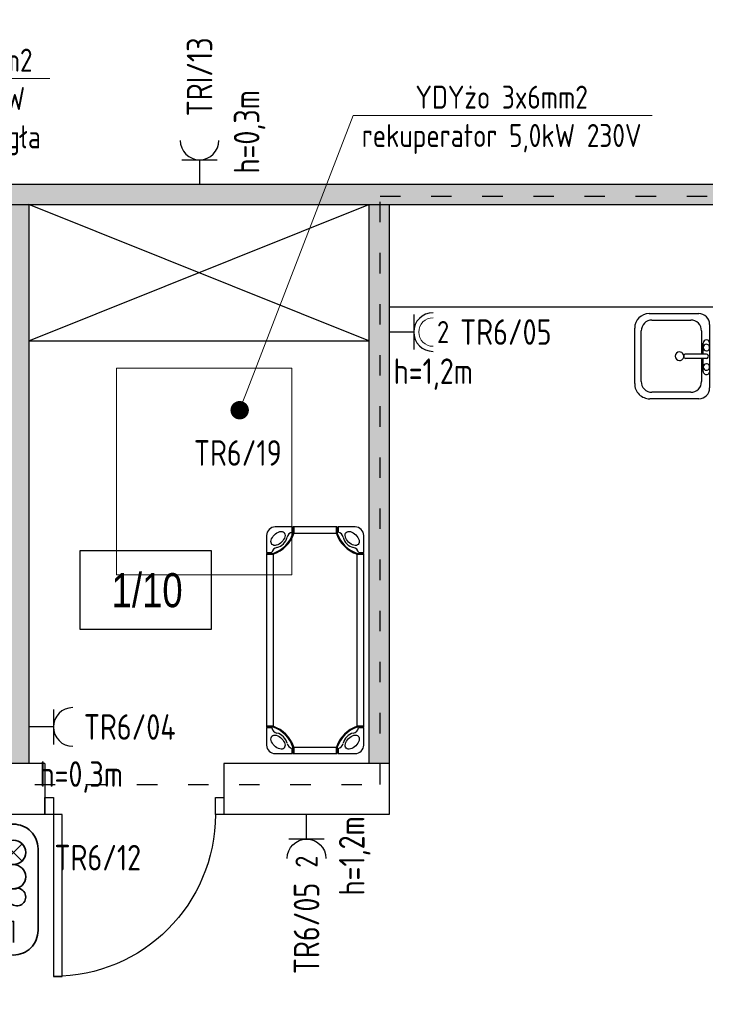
# Model space of a CAD drawing. Header units: millimetres. Extents: x -2994 to 13921, y -9859 to 2415.
# Tile 39 of 47: x 9841 to 10247, y -1334 to -757. Entities that reach past the tile are written whole.
import ezdxf
from ezdxf import colors
from ezdxf.entities.mleader import LeaderData, LeaderLine
from ezdxf.enums import TextEntityAlignment as Align
from ezdxf.lldxf.tags import DXFTag
from ezdxf.math import Vec2, Vec3

# ---------------------------------------------------------------- set-up
doc = ezdxf.new("R2010")
doc.units = ezdxf.units.MM
doc.linetypes.add('ACAD_ISO03W100', pattern=[30, 12, -18])
doc.layers.add('_HVAC', color=1, linetype='Continuous')
doc.layers.add('A-DOOR', color=7, linetype='Continuous', lineweight=9, true_color=0x5e5e5e)
for name, color, linetype, true_color in [('A_bloki', 7, 'Continuous', 0x5e5e5e), ('A_kreskowanie', 7, 'Continuous', 0x5e5e5e), ('A_opis_pom', 7, 'Continuous', 0x5e5e5e), ('A_sc_istn', 253, 'Continuous', 0x828282), ('A_sc_proj', 7, 'Continuous', 0x5e5e5e), ('A_stolarka', 7, 'Continuous', 0x5e5e5e)]:
    doc.layers.add(name, color=color, linetype=linetype, true_color=true_color)
for name, color, linetype, lineweight in [('IE_OPISY_ogólne', 7, 'Continuous', 30), ('IE_SIŁA_gniazda 230V', 1, 'Continuous', 30), ('IE_SIŁA_gniazda 230V_zestawy', 1, 'Continuous', 30), ('IE_SIŁA_gniazda_opis', 5, 'Continuous', 25), ('IE_SIŁA_numery_obwodów', 7, 'Continuous', 20), ('IE_SIŁA_system przyzywowy', 104, 'Continuous', 35), ('IE_SIŁA_Tablice', 202, 'Continuous', 40), ('IE_SIŁA_Wypusty', 230, 'Continuous', 35), ('IE_TT_system przyzywowy', 222, 'Continuous', 35)]:
    doc.layers.add(name, color=color, linetype=linetype, lineweight=lineweight)
doc.styles.add('el', font='isocpeur.ttf', dxfattribs={"width": 0.8})
doc.styles.add('Strzałki', font='ic-isocp.shx', dxfattribs={"width": 0.8})
tags = doc.linetypes.add('300118_49_XR_0034$0$300118_49_XR_0033$0$( Dashed )', pattern=[0.75, 0.5, -0.25]).pattern_tags.tags
tags[6:7] = [DXFTag(74, 4), DXFTag(75, 0), DXFTag(340, '0'), DXFTag(46, 1.0), DXFTag(50, 0.0), DXFTag(44, 0.0), DXFTag(45, 0.0)]
tags[4:5] = [DXFTag(74, 4), DXFTag(75, 0), DXFTag(340, '0'), DXFTag(46, 1.0), DXFTag(50, 0.0), DXFTag(44, 0.0), DXFTag(45, 0.0)]

# ---------------------------------------------------------------- blocks, each defined once
blk = doc.blocks.new('Łóżeczko przedszkolne Śpioszek - niebieskie _Nowa Szkoła_ - Łóżeczko przedszkolne Śpioszek - niebieskie _Nowa Szkoła_-1786863-1 PIĘTRO')
at = {"layer": 'A_bloki'}
for p, q in [((15, 57), (5, 57)), ((15, 54), (15, 57)), ((15.5, 56.5), (15, 56.5)), ((15, 54.5), (15.5, 54.5)), ((16.03, 57), (15.5, 57)), ((15.5, 56.99), (15.5, 57)), ((15.5, 57), (15.5, 56.99)), ((16.03, 56.99), (15.5, 56.99)), ((16.03, 56.99), (15.5, 56.99)), ((16.03, 53.19), (15.5, 53.19)), ((116.97, 57), (16.03, 57)), ((16.03, 56.99), (16.03, 57)), ((16.03, 57), (16.03, 56.99)), ((116.97, 56.99), (16.03, 56.99)), ((16.03, 56.76), (16.03, 56.63)), ((16.03, 56.48), (16.03, 56.63)), ((16.03, 56.63), (16.03, 56.48)), ((16.03, 56.3), (16.03, 56.48)), ((16.03, 56.48), (16.03, 56.3)), ((16.03, 56.09), (16.03, 56.29)), ((16.03, 56.29), (16.03, 56.09)), ((16.03, 55.89), (16.03, 56.09)), ((16.03, 56.09), (16.03, 55.89)), ((16.03, 55.69), (16.03, 55.89)), ((16.03, 55.89), (16.03, 55.69)), ((16.03, 55.49), (16.03, 55.69)), ((16.03, 55.69), (16.03, 55.49)), ((16.03, 55.29), (16.03, 55.49)), ((16.03, 55.49), (16.03, 55.29)), ((16.03, 55.09), (16.03, 55.29)), ((16.03, 55.29), (16.03, 55.09)), ((16.03, 54.88), (16.03, 55.09)), ((16.03, 55.09), (16.03, 54.88)), ((16.03, 54.66), (16.03, 54.88)), ((16.03, 54.88), (16.03, 54.66)), ((16.03, 54.46), (16.03, 54.66)), ((16.03, 54.66), (16.03, 54.46)), ((16.03, 54.28), (16.03, 54.46)), ((16.03, 54.46), (16.03, 54.28)), ((16.03, 54.11), (16.03, 54.28)), ((16.03, 54.28), (16.03, 54.11)), ((16.03, 53.96), (16.03, 54.11)), ((16.03, 54.11), (16.03, 53.96)), ((16.03, 53.81), (16.03, 53.96)), ((16.03, 53.96), (16.03, 53.81)), ((16.03, 53.67), (16.03, 53.81)), ((16.03, 53.81), (16.03, 53.67)), ((16.03, 53.55), (16.03, 53.67)), ((16.03, 53.67), (16.03, 53.55)), ((16.03, 53.54), (16.03, 53.42)), ((116.97, 53.19), (16.03, 53.19)), ((117.5, 57), (116.97, 57)), ((116.97, 56.99), (116.97, 57)), ((116.97, 57), (116.97, 56.99)), ((117.5, 56.99), (116.97, 56.99)), ((117.5, 56.99), (116.97, 56.99)), ((116.97, 56.63), (116.97, 56.76)), ((116.97, 56.48), (116.97, 56.63)), ((116.97, 56.63), (116.97, 56.48)), ((116.97, 56.3), (116.97, 56.48)), ((116.97, 56.48), (116.97, 56.3)), ((116.97, 56.09), (116.97, 56.29)), ((116.97, 56.29), (116.97, 56.09)), ((116.97, 55.89), (116.97, 56.09)), ((116.97, 56.09), (116.97, 55.89)), ((116.97, 55.69), (116.97, 55.89)), ((116.97, 55.89), (116.97, 55.69)), ((116.97, 55.49), (116.97, 55.69)), ((116.97, 55.69), (116.97, 55.49)), ((116.97, 55.29), (116.97, 55.49)), ((116.97, 55.49), (116.97, 55.29)), ((116.97, 55.09), (116.97, 55.29)), ((116.97, 55.29), (116.97, 55.09)), ((116.97, 54.88), (116.97, 55.09)), ((116.97, 55.09), (116.97, 54.88)), ((116.97, 54.66), (116.97, 54.88)), ((116.97, 54.88), (116.97, 54.66)), ((116.97, 54.46), (116.97, 54.66)), ((116.97, 54.66), (116.97, 54.46)), ((116.97, 54.28), (116.97, 54.46)), ((116.97, 54.46), (116.97, 54.28)), ((116.97, 54.11), (116.97, 54.28)), ((116.97, 54.28), (116.97, 54.11)), ((116.97, 53.96), (116.97, 54.11)), ((116.97, 53.81), (116.97, 53.96)), ((116.97, 53.67), (116.97, 53.81)), ((116.97, 53.81), (116.97, 53.67)), ((116.97, 53.55), (116.97, 53.67)), ((116.97, 53.67), (116.97, 53.55)), ((116.97, 53.42), (116.97, 53.54)), ((117.5, 53.19), (116.97, 53.19)), ((117.5, 56.99), (117.5, 57)), ((117.5, 57), (117.5, 56.99)), ((118, 56.5), (117.5, 56.5)), ((117.5, 54.5), (118, 54.5)), ((128, 57), (118, 57)), ((118, 57), (118, 54)), ((0, 52), (0, 42)), ((133, 42), (133, 52)), ((0, 42), (3, 42)), ((0, 41.5), (0, 40.97)), ((0.01, 41.5), (0, 41.5)), ((0, 41.5), (0.01, 41.5)), ((0.01, 40.97), (0, 40.97)), ((0, 40.97), (0, 16.03)), ((0, 40.97), (0.01, 40.97)), ((0.01, 41.5), (0.01, 40.97)), ((0.01, 41.5), (0.01, 40.97)), ((0.01, 40.97), (0.01, 16.03)), ((0.5, 42), (0.5, 41.5)), ((2.5, 41.5), (2.5, 42)), ((3.8, 41.5), (3.8, 40.97)), ((3.81, 40.97), (3.81, 16.03)), ((129.19, 16.03), (129.19, 40.97)), ((129.2, 40.97), (129.2, 41.5)), ((130, 42), (133, 42)), ((130.5, 42), (130.5, 41.5)), ((132.5, 41.5), (132.5, 42)), ((132.99, 41.5), (133, 41.5)), ((133, 41.5), (132.99, 41.5)), ((132.99, 40.97), (132.99, 41.5)), ((132.99, 40.97), (132.99, 41.5)), ((133, 40.97), (132.99, 40.97)), ((132.99, 40.97), (133, 40.97)), ((132.99, 16.03), (132.99, 40.97)), ((133, 40.97), (133, 41.5)), ((133, 16.03), (133, 40.97)), ((0, 16.03), (0, 15.5)), ((0, 16.03), (0.01, 16.03)), ((0.01, 16.03), (0, 16.03)), ((0.01, 15.5), (0, 15.5)), ((0, 15.5), (0.01, 15.5)), ((3, 15), (0, 15)), ((0, 15), (0, 5)), ((0.01, 16.03), (0.01, 15.5)), ((0.01, 16.03), (0.01, 15.5)), ((0.5, 15.5), (0.5, 15)), ((2.5, 15), (2.5, 15.5)), ((3.8, 16.03), (3.8, 15.5)), ((129.2, 15.5), (129.2, 16.03)), ((133, 15), (130, 15)), ((130.5, 15.5), (130.5, 15)), ((132.5, 15), (132.5, 15.5)), ((132.99, 16.03), (133, 16.03)), ((132.99, 15.5), (132.99, 16.03)), ((132.99, 15.5), (132.99, 16.03)), ((133, 16.03), (132.99, 16.03)), ((132.99, 15.5), (133, 15.5)), ((133, 15.5), (132.99, 15.5)), ((133, 15.5), (133, 16.03)), ((133, 5), (133, 15)), ((5, 0), (15, 0)), ((15, 0), (15, 3)), ((15.5, 2.5), (15, 2.5)), ((15, 0.5), (15.5, 0.5)), ((15.5, 3.81), (16.03, 3.81)), ((15.5, 0.01), (15.5, 0)), ((15.5, 0), (15.5, 0.01)), ((15.5, 0.01), (16.03, 0.01)), ((15.5, 0.01), (16.03, 0.01)), ((16.03, 3.81), (116.97, 3.81)), ((16.03, 3.58), (16.03, 3.46)), ((16.03, 3.45), (16.03, 3.33)), ((16.03, 3.33), (16.03, 3.45)), ((16.03, 3.33), (16.03, 3.19)), ((16.03, 3.19), (16.03, 3.33)), ((16.03, 3.19), (16.03, 3.04)), ((16.03, 3.04), (16.03, 3.19)), ((16.03, 3.04), (16.03, 2.89)), ((16.03, 2.89), (16.03, 3.04)), ((16.03, 2.89), (16.03, 2.72)), ((16.03, 2.72), (16.03, 2.89)), ((16.03, 2.72), (16.03, 2.54)), ((16.03, 2.54), (16.03, 2.72)), ((16.03, 2.54), (16.03, 2.34)), ((16.03, 2.34), (16.03, 2.54)), ((16.03, 2.34), (16.03, 2.12)), ((16.03, 2.12), (16.03, 2.34)), ((16.03, 2.12), (16.03, 1.91)), ((16.03, 1.91), (16.03, 2.12)), ((16.03, 1.91), (16.03, 1.71)), ((16.03, 1.71), (16.03, 1.91)), ((16.03, 1.71), (16.03, 1.51)), ((16.03, 1.51), (16.03, 1.71)), ((16.03, 1.51), (16.03, 1.31)), ((16.03, 1.31), (16.03, 1.51)), ((16.03, 1.31), (16.03, 1.11)), ((16.03, 1.11), (16.03, 1.31)), ((16.03, 1.11), (16.03, 0.91)), ((16.03, 0.91), (16.03, 1.11)), ((16.03, 0.91), (16.03, 0.71)), ((16.03, 0.71), (16.03, 0.91)), ((16.03, 0.7), (16.03, 0.52)), ((16.03, 0.52), (16.03, 0.7)), ((16.03, 0.52), (16.03, 0.37)), ((16.03, 0.37), (16.03, 0.52)), ((16.03, 0.37), (16.03, 0.24)), ((16.03, 0.01), (16.03, 0)), ((16.03, 0), (16.03, 0.01)), ((16.03, 0.01), (116.97, 0.01)), ((116.97, 3.81), (117.5, 3.81)), ((116.97, 3.46), (116.97, 3.58)), ((116.97, 3.33), (116.97, 3.45)), ((116.97, 3.45), (116.97, 3.33)), ((116.97, 3.19), (116.97, 3.33)), ((116.97, 3.33), (116.97, 3.19)), ((116.97, 3.04), (116.97, 3.19)), ((116.97, 3.19), (116.97, 3.04)), ((116.97, 2.89), (116.97, 3.04)), ((116.97, 3.04), (116.97, 2.89)), ((116.97, 2.72), (116.97, 2.89)), ((116.97, 2.89), (116.97, 2.72)), ((116.97, 2.54), (116.97, 2.72)), ((116.97, 2.72), (116.97, 2.54)), ((116.97, 2.34), (116.97, 2.54)), ((116.97, 2.54), (116.97, 2.34)), ((116.97, 2.12), (116.97, 2.34)), ((116.97, 2.34), (116.97, 2.12)), ((116.97, 1.91), (116.97, 2.12)), ((116.97, 2.12), (116.97, 1.91)), ((116.97, 1.71), (116.97, 1.91)), ((116.97, 1.91), (116.97, 1.71)), ((116.97, 1.51), (116.97, 1.71)), ((116.97, 1.31), (116.97, 1.51)), ((116.97, 1.11), (116.97, 1.31)), ((116.97, 1.31), (116.97, 1.11)), ((116.97, 0.91), (116.97, 1.11)), ((116.97, 1.11), (116.97, 0.91)), ((116.97, 0.71), (116.97, 0.91)), ((116.97, 0.91), (116.97, 0.71)), ((116.97, 0.52), (116.97, 0.7)), ((116.97, 0.7), (116.97, 0.52)), ((116.97, 0.37), (116.97, 0.52)), ((116.97, 0.52), (116.97, 0.37)), ((116.97, 0.24), (116.97, 0.37)), ((116.97, 0), (116.97, 0.01)), ((116.97, 0.01), (117.5, 0.01)), ((116.97, 0.01), (117.5, 0.01)), ((116.97, 0.01), (116.97, 0)), ((118, 2.5), (117.5, 2.5)), ((117.5, 0.5), (118, 0.5)), ((117.5, 0.01), (117.5, 0)), ((117.5, 0), (117.5, 0.01)), ((118, 3), (118, 0)), ((118, 0), (128, 0)), ((15.5, 0), (16.03, 0)), ((16.03, 0), (116.97, 0)), ((116.97, 0), (117.5, 0))]:
    blk.add_line(p, q, dxfattribs=at)
at = {"layer": 'A_bloki', "flags": 128}
for points in [[(3.17, 46.76), (2.83, 47.24), (2.63, 47.84), (2.59, 48.53), (2.71, 49.29), (2.98, 50.09), (3.39, 50.9), (3.94, 51.68), (4.59, 52.41), (5.32, 53.06), (6.1, 53.61), (6.91, 54.02), (7.71, 54.29), (8.47, 54.41), (9.16, 54.37), (9.76, 54.17), (10.24, 53.83)], [(10.24, 53.83), (10.59, 53.35), (10.79, 52.75), (10.83, 52.05), (10.71, 51.29), (10.44, 50.49), (10.02, 49.69), (9.48, 48.9), (8.83, 48.17), (8.1, 47.52), (7.31, 46.98), (6.51, 46.56), (5.71, 46.29), (4.95, 46.17), (4.25, 46.21), (3.65, 46.41), (3.17, 46.76)], [(15.5, 53.19), (15.5, 53.3), (15.5, 53.42), (15.5, 53.55), (15.5, 53.67), (15.5, 53.81), (15.5, 53.96), (15.5, 54.11), (15.5, 54.28), (15.5, 54.46), (15.5, 54.66), (15.5, 54.88), (15.5, 55.09), (15.5, 55.29), (15.5, 55.49), (15.5, 55.69), (15.5, 55.89), (15.5, 56.09), (15.5, 56.3), (15.5, 56.48), (15.5, 56.63), (15.5, 56.76), (15.5, 56.87), (15.5, 56.94), (15.5, 56.99)], [(16.03, 56.63), (16.03, 56.76), (16.03, 56.87), (16.03, 56.94), (16.03, 56.99)], [(16.03, 56.99), (16.03, 56.94), (16.03, 56.87), (16.03, 56.76)], [(16.03, 53.19), (16.03, 53.3), (16.03, 53.42), (16.03, 53.54)], [(16.03, 53.42), (16.03, 53.3), (16.03, 53.19)], [(116.97, 56.76), (116.97, 56.87), (116.97, 56.94), (116.97, 56.99)], [(116.97, 56.99), (116.97, 56.94), (116.97, 56.87), (116.97, 56.76), (116.97, 56.63)], [(116.97, 54.11), (116.97, 53.96), (116.97, 53.81)], [(116.97, 53.54), (116.97, 53.42), (116.97, 53.3), (116.97, 53.19)], [(116.97, 53.19), (116.97, 53.3), (116.97, 53.42)], [(117.5, 56.99), (117.5, 56.94), (117.5, 56.87), (117.5, 56.76), (117.5, 56.63), (117.5, 56.48), (117.5, 56.3), (117.5, 56.09), (117.5, 55.89), (117.5, 55.69), (117.5, 55.49), (117.5, 55.29), (117.5, 55.09), (117.5, 54.88), (117.5, 54.66), (117.5, 54.46), (117.5, 54.28), (117.5, 54.11), (117.5, 53.96), (117.5, 53.81), (117.5, 53.67), (117.5, 53.55), (117.5, 53.42), (117.5, 53.3), (117.5, 53.19)], [(129.83, 46.76), (129.35, 46.41), (128.75, 46.21), (128.05, 46.17), (127.29, 46.29), (126.49, 46.56), (125.69, 46.98), (124.9, 47.52), (124.17, 48.17), (123.52, 48.9), (122.98, 49.69), (122.56, 50.49), (122.29, 51.29), (122.17, 52.05), (122.21, 52.75), (122.41, 53.35), (122.76, 53.83)], [(122.76, 53.83), (123.24, 54.17), (123.84, 54.37), (124.53, 54.41), (125.29, 54.29), (126.09, 54.02), (126.9, 53.61), (127.68, 53.06), (128.41, 52.41), (129.06, 51.68), (129.61, 50.9), (130.02, 50.09), (130.29, 49.29), (130.41, 48.53), (130.37, 47.84), (130.17, 47.24), (129.83, 46.76)], [(0.01, 41.5), (0.06, 41.5), (0.13, 41.5), (0.24, 41.5), (0.37, 41.5), (0.52, 41.5), (0.7, 41.5), (0.91, 41.5), (1.11, 41.5), (1.31, 41.5), (1.51, 41.5), (1.71, 41.5), (1.91, 41.5), (2.12, 41.5), (2.34, 41.5), (2.54, 41.5), (2.72, 41.5), (2.89, 41.5), (3.04, 41.5), (3.19, 41.5), (3.33, 41.5), (3.45, 41.5), (3.58, 41.5), (3.7, 41.5), (3.81, 41.5)], [(3.81, 40.97), (3.7, 40.97), (3.58, 40.97), (3.45, 40.97), (3.33, 40.97), (3.19, 40.97), (3.04, 40.97), (2.89, 40.97), (2.72, 40.97), (2.54, 40.97), (2.34, 40.97), (2.12, 40.97), (1.91, 40.97), (1.71, 40.97), (1.51, 40.97), (1.31, 40.97), (1.11, 40.97), (0.91, 40.97), (0.7, 40.97), (0.52, 40.97), (0.37, 40.97), (0.24, 40.97), (0.13, 40.97), (0.06, 40.97), (0.01, 40.97)], [(0.01, 40.97), (0.06, 40.97), (0.13, 40.97), (0.24, 40.97), (0.37, 40.97), (0.52, 40.97), (0.7, 40.97), (0.91, 40.97), (1.11, 40.97), (1.31, 40.97), (1.51, 40.97), (1.71, 40.97), (1.91, 40.97), (2.12, 40.97), (2.34, 40.97), (2.54, 40.97), (2.72, 40.97), (2.89, 40.97), (3.04, 40.97), (3.19, 40.97), (3.33, 40.97), (3.45, 40.97), (3.58, 40.97), (3.7, 40.97), (3.81, 40.97)], [(129.19, 41.5), (129.3, 41.5), (129.42, 41.5), (129.55, 41.5), (129.67, 41.5), (129.81, 41.5), (129.96, 41.5), (130.11, 41.5), (130.28, 41.5), (130.46, 41.5), (130.66, 41.5), (130.88, 41.5), (131.09, 41.5), (131.29, 41.5), (131.49, 41.5), (131.69, 41.5), (131.89, 41.5), (132.09, 41.5), (132.3, 41.5), (132.48, 41.5), (132.63, 41.5), (132.76, 41.5), (132.87, 41.5), (132.94, 41.5), (132.99, 41.5)], [(132.99, 40.97), (132.94, 40.97), (132.87, 40.97), (132.76, 40.97), (132.63, 40.97), (132.48, 40.97), (132.3, 40.97), (132.09, 40.97), (131.89, 40.97), (131.69, 40.97), (131.49, 40.97), (131.29, 40.97), (131.09, 40.97), (130.88, 40.97), (130.66, 40.97), (130.46, 40.97), (130.28, 40.97), (130.11, 40.97), (129.96, 40.97), (129.81, 40.97), (129.67, 40.97), (129.55, 40.97), (129.42, 40.97), (129.3, 40.97), (129.19, 40.97)], [(129.19, 40.97), (129.3, 40.97), (129.42, 40.97), (129.55, 40.97), (129.67, 40.97), (129.81, 40.97), (129.96, 40.97), (130.11, 40.97), (130.28, 40.97), (130.46, 40.97), (130.66, 40.97), (130.88, 40.97), (131.09, 40.97), (131.29, 40.97), (131.49, 40.97), (131.69, 40.97), (131.89, 40.97), (132.09, 40.97), (132.3, 40.97), (132.48, 40.97), (132.63, 40.97), (132.76, 40.97), (132.87, 40.97), (132.94, 40.97), (132.99, 40.97)], [(0.01, 16.03), (0.06, 16.03), (0.13, 16.03), (0.24, 16.03), (0.37, 16.03), (0.52, 16.03), (0.7, 16.03), (0.91, 16.03), (1.11, 16.03), (1.31, 16.03), (1.51, 16.03), (1.71, 16.03), (1.91, 16.03), (2.12, 16.03), (2.34, 16.03), (2.54, 16.03), (2.72, 16.03), (2.89, 16.03), (3.04, 16.03), (3.19, 16.03), (3.33, 16.03), (3.45, 16.03), (3.58, 16.03), (3.7, 16.03), (3.81, 16.03)], [(3.81, 16.03), (3.7, 16.03), (3.58, 16.03), (3.45, 16.03), (3.33, 16.03), (3.19, 16.03), (3.04, 16.03), (2.89, 16.03), (2.72, 16.03), (2.54, 16.03), (2.34, 16.03), (2.12, 16.03), (1.91, 16.03), (1.71, 16.03), (1.51, 16.03), (1.31, 16.03), (1.11, 16.03), (0.91, 16.03), (0.7, 16.03), (0.52, 16.03), (0.37, 16.03), (0.24, 16.03), (0.13, 16.03), (0.06, 16.03), (0.01, 16.03)], [(3.81, 15.5), (3.7, 15.5), (3.58, 15.5), (3.45, 15.5), (3.33, 15.5), (3.19, 15.5), (3.04, 15.5), (2.89, 15.5), (2.72, 15.5), (2.54, 15.5), (2.34, 15.5), (2.12, 15.5), (1.91, 15.5), (1.71, 15.5), (1.51, 15.5), (1.31, 15.5), (1.11, 15.5), (0.91, 15.5), (0.7, 15.5), (0.52, 15.5), (0.37, 15.5), (0.24, 15.5), (0.13, 15.5), (0.06, 15.5), (0.01, 15.5)], [(129.19, 16.03), (129.3, 16.03), (129.42, 16.03), (129.55, 16.03), (129.67, 16.03), (129.81, 16.03), (129.96, 16.03), (130.11, 16.03), (130.28, 16.03), (130.46, 16.03), (130.66, 16.03), (130.88, 16.03), (131.09, 16.03), (131.29, 16.03), (131.49, 16.03), (131.69, 16.03), (131.89, 16.03), (132.09, 16.03), (132.3, 16.03), (132.48, 16.03), (132.63, 16.03), (132.76, 16.03), (132.87, 16.03), (132.94, 16.03), (132.99, 16.03)], [(132.99, 16.03), (132.94, 16.03), (132.87, 16.03), (132.76, 16.03), (132.63, 16.03), (132.48, 16.03), (132.3, 16.03), (132.09, 16.03), (131.89, 16.03), (131.69, 16.03), (131.49, 16.03), (131.29, 16.03), (131.09, 16.03), (130.88, 16.03), (130.66, 16.03), (130.46, 16.03), (130.28, 16.03), (130.11, 16.03), (129.96, 16.03), (129.81, 16.03), (129.67, 16.03), (129.55, 16.03), (129.42, 16.03), (129.3, 16.03), (129.19, 16.03)], [(132.99, 15.5), (132.94, 15.5), (132.87, 15.5), (132.76, 15.5), (132.63, 15.5), (132.48, 15.5), (132.3, 15.5), (132.09, 15.5), (131.89, 15.5), (131.69, 15.5), (131.49, 15.5), (131.29, 15.5), (131.09, 15.5), (130.88, 15.5), (130.66, 15.5), (130.46, 15.5), (130.28, 15.5), (130.11, 15.5), (129.96, 15.5), (129.81, 15.5), (129.67, 15.5), (129.55, 15.5), (129.42, 15.5), (129.3, 15.5), (129.19, 15.5)], [(10.24, 3.17), (9.76, 2.83), (9.16, 2.63), (8.47, 2.59), (7.71, 2.71), (6.91, 2.98), (6.1, 3.39), (5.32, 3.94), (4.59, 4.59), (3.94, 5.32), (3.39, 6.1), (2.98, 6.91), (2.71, 7.71), (2.59, 8.47), (2.63, 9.16), (2.83, 9.76), (3.17, 10.24)], [(3.17, 10.24), (3.65, 10.59), (4.25, 10.79), (4.95, 10.83), (5.71, 10.71), (6.51, 10.44), (7.31, 10.02), (8.1, 9.48), (8.83, 8.83), (9.48, 8.1), (10.02, 7.31), (10.44, 6.51), (10.71, 5.71), (10.83, 4.95), (10.79, 4.25), (10.59, 3.65), (10.24, 3.17)], [(122.76, 3.17), (122.41, 3.65), (122.21, 4.25), (122.17, 4.95), (122.29, 5.71), (122.56, 6.51), (122.98, 7.31), (123.52, 8.1), (124.17, 8.83), (124.9, 9.48), (125.69, 10.02), (126.49, 10.44), (127.29, 10.71), (128.05, 10.83), (128.75, 10.79), (129.35, 10.59), (129.83, 10.24)], [(129.83, 10.24), (130.17, 9.76), (130.37, 9.16), (130.41, 8.47), (130.29, 7.71), (130.02, 6.91), (129.61, 6.1), (129.06, 5.32), (128.41, 4.59), (127.68, 3.94), (126.9, 3.39), (126.09, 2.98), (125.29, 2.71), (124.53, 2.59), (123.84, 2.63), (123.24, 2.83), (122.76, 3.17)], [(15.5, 0.01), (15.5, 0.06), (15.5, 0.13), (15.5, 0.24), (15.5, 0.37), (15.5, 0.52), (15.5, 0.7), (15.5, 0.91), (15.5, 1.11), (15.5, 1.31), (15.5, 1.51), (15.5, 1.71), (15.5, 1.91), (15.5, 2.12), (15.5, 2.34), (15.5, 2.54), (15.5, 2.72), (15.5, 2.89), (15.5, 3.04), (15.5, 3.19), (15.5, 3.33), (15.5, 3.45), (15.5, 3.58), (15.5, 3.7), (15.5, 3.81)], [(16.03, 3.81), (16.03, 3.7), (16.03, 3.58)], [(16.03, 3.46), (16.03, 3.58), (16.03, 3.7), (16.03, 3.81)], [(16.03, 0.01), (16.03, 0.06), (16.03, 0.13), (16.03, 0.24), (16.03, 0.37)], [(16.03, 0.24), (16.03, 0.13), (16.03, 0.06), (16.03, 0.01)], [(116.97, 3.58), (116.97, 3.7), (116.97, 3.81)], [(116.97, 3.81), (116.97, 3.7), (116.97, 3.58), (116.97, 3.46)], [(116.97, 1.71), (116.97, 1.51), (116.97, 1.31)], [(116.97, 0.37), (116.97, 0.24), (116.97, 0.13), (116.97, 0.06), (116.97, 0.01)], [(116.97, 0.01), (116.97, 0.06), (116.97, 0.13), (116.97, 0.24)], [(117.5, 3.81), (117.5, 3.7), (117.5, 3.58), (117.5, 3.45), (117.5, 3.33), (117.5, 3.19), (117.5, 3.04), (117.5, 2.89), (117.5, 2.72), (117.5, 2.54), (117.5, 2.34), (117.5, 2.12), (117.5, 1.91), (117.5, 1.71), (117.5, 1.51), (117.5, 1.31), (117.5, 1.11), (117.5, 0.91), (117.5, 0.7), (117.5, 0.52), (117.5, 0.37), (117.5, 0.24), (117.5, 0.13), (117.5, 0.06), (117.5, 0.01)]]:
    blk.add_lwpolyline(points, dxfattribs=at)
at = {"layer": 'A_bloki'}
for centre, radius, start, end in [((5, 52), 5, 90, 180), ((-2.3, 59.3), 19.31, 288.38669, 341.56951), ((-2.3, 59.3), 18.81, 288.8936, 341.0613), ((16, 50), 4.12, 104.03209, 165.96791), ((135.3, 59.3), 19.31, 198.43049, 251.61331), ((135.3, 59.3), 18.81, 198.9387, 251.1064), ((117, 50), 4.12, 14.03209, 75.96791), ((128, 52), 5, 360, 90), ((4.3, 52.7), 7.89, 282.45098, 347.54902), ((128.7, 52.7), 7.89, 192.45098, 257.54902), ((6.98, 41.02), 4.1, 103.87073, 166.12927), ((126.02, 41.02), 4.1, 13.87073, 76.12927), ((6.98, 15.98), 4.1, 193.87073, 256.12927), ((-2.3, -2.3), 19.31, 18.43049, 71.61331), ((-2.3, -2.3), 18.81, 18.9387, 71.1064), ((4.3, 4.3), 7.89, 12.45098, 77.54902), ((135.3, -2.3), 19.31, 108.38669, 161.56951), ((135.3, -2.3), 18.81, 108.8936, 161.0613), ((128.7, 4.3), 7.89, 102.45098, 167.54902), ((126.02, 15.98), 4.1, 283.87073, 346.12927), ((16, 7), 4.12, 194.03209, 255.96791), ((117, 7), 4.12, 284.03209, 345.96791), ((5, 5), 5, 180, 270), ((128, 5), 5, 270, 360)]:
    blk.add_arc(centre, radius, start, end, dxfattribs=at)
for points in [[(15.5, 56.99), (15.5, 56.96), (15.5, 56.94), (15.5, 56.91)], [(117.5, 56.91), (117.5, 56.94), (117.5, 56.96), (117.5, 56.99)], [(0.09, 41.5), (0.06, 41.5), (0.04, 41.5), (0.01, 41.5)], [(132.99, 41.5), (132.96, 41.5), (132.94, 41.5), (132.91, 41.5)], [(0.01, 15.5), (0.04, 15.5), (0.06, 15.5), (0.09, 15.5)], [(132.91, 15.5), (132.94, 15.5), (132.96, 15.5), (132.99, 15.5)], [(15.5, 0.09), (15.5, 0.06), (15.5, 0.04), (15.5, 0.01)], [(117.5, 0.01), (117.5, 0.04), (117.5, 0.06), (117.5, 0.09)]]:
    blk.add_open_spline(points, degree=3, dxfattribs=at)
blk = doc.blocks.new('Drzwi-jednoskrzydłowe-panelowe - D-1 90x200 OŚCIEŻNICA-5 DRZWI-5-1256997-1 PIĘTRO')
at = {"layer": 'A_stolarka'}
for p, q in [((-47.5, 0), (-52.5, 0)), ((-52.5, 0), (-52.5, -10)), ((-47.5, -10), (-47.5, 0)), ((47.5, 0), (47.5, -10)), ((52.5, 0), (47.5, 0)), ((52.5, -10), (52.5, 0)), ((-52.5, -10), (-47.5, -10)), ((42.5, -10), (47.5, -10)), ((42.5, -105), (42.5, -10)), ((42.5, -10), (47.5, -10)), ((42.5, -105), (42.5, -10)), ((47.5, -10), (52.5, -10)), ((47.5, -10), (47.5, -105)), ((47.5, -10), (47.5, -105)), ((47.5, -105), (42.5, -105)), ((47.5, -105), (42.5, -105))]:
    blk.add_line(p, q, dxfattribs=at)
at = {"layer": 'A_stolarka', "lineweight": 18}
for p, q in [((-52.5, 0), (-47.5, 0)), ((-47.5, 0), (-47.5, -10)), ((47.5, -10), (47.5, 0)), ((47.5, 0), (52.5, 0)), ((-52.5, -10), (-52.5, -6.25)), ((-47.5, -10), (-52.5, -10)), ((52.5, -10), (47.5, -10)), ((52.5, -6.25), (52.5, -10))]:
    blk.add_line(p, q, dxfattribs=at)
at = {"layer": 'A_stolarka'}
blk.add_arc((47.5, -10), 95, 180, 270, dxfattribs=at)
blk = doc.blocks.new('zlew_ 1 komora_ gospodarczy_ 01 - 500 x 440mm-1748953-1 PIĘTRO')
at = {"layer": 'A_bloki'}
for p, q in [((-14.54, 25.99), (18.13, 25.99)), ((-14.54, 25.99), (18.13, 25.99)), ((-13.27, 22.18), (16.41, 22.18)), ((26.57, 17.55), (26.57, -11.66)), ((26.57, 17.55), (26.57, -11.66)), ((-23.43, -11.66), (-23.43, 17.1)), ((-23.43, -11.66), (-23.43, 17.1)), ((-19.62, -6.9), (-19.62, 15.83)), ((22.76, 15.83), (22.76, -6.9)), ((0.3, -16.07), (0.3, -4.04)), ((2.84, -16.07), (2.84, -4.04)), ((0.3, -13.25), (-13.27, -13.25)), ((-7.32, -14.2), (0.3, -14.2)), ((16.41, -13.25), (2.84, -13.25)), ((2.84, -14.2), (9.19, -14.2)), ((20.22, -18.01), (-17.08, -18.01)), ((20.22, -18.01), (-17.08, -18.01)), ((9.19, -18.01), (-7.32, -18.01))]:
    blk.add_line(p, q, dxfattribs=at)
for centre, radius, start, end in [((-14.54, 17.1), 8.89, 90, 180), ((-14.54, 17.1), 8.89, 90, 180), ((18.13, 17.55), 8.44, 0, 90), ((18.13, 17.55), 8.44, 360, 90), ((-13.27, 15.83), 6.35, 90, 180), ((16.41, 15.83), 6.35, 360, 90), ((1.57, -0.32), 2.54, 360, 180), ((1.57, -0.32), 2.54, 180, 0), ((1.57, -4.04), 1.27, 360, 180), ((-13.27, -6.9), 6.35, 180, 270), ((16.41, -6.9), 6.35, 270, 0), ((-17.08, -11.66), 6.35, 180, 270), ((-17.08, -11.66), 6.35, 180, 270), ((-7.32, -16.11), 1.91, 90, 270), ((-4.78, -16.11), 1.9, 360, 180), ((-4.78, -16.11), 1.9, 180, 0), ((1.57, -16.07), 1.27, 180, 0), ((6.65, -16.11), 1.9, 0, 180), ((6.65, -16.11), 1.9, 180, 0), ((9.19, -16.11), 1.9, 270, 90), ((20.22, -11.66), 6.35, 270, 0), ((20.22, -11.66), 6.35, 270, 0)]:
    blk.add_arc(centre, radius, start, end, dxfattribs=at)
blk = doc.blocks.new('A$C00EF74C4')
at = {"layer": '_HVAC', "color": 7, "lineweight": 9, "ltscale": 2}
blk.add_lwpolyline([(-482.4, -560.5), (545.4, -560.5), (545.4, -1772.7), (-482.4, -1772.7)], close=True, dxfattribs=at)
blk = doc.blocks.new('E_ gniazdo_1x230V_IP20')
at = {"layer": 'IE_SIŁA_gniazda 230V'}
for p, q in [((14.37, 10.33), (14.37, -10.33)), ((14.37, 0), (0, 0))]:
    blk.add_line(p, q, dxfattribs=at)
blk.add_arc((25.72, 0), 11.35, 90, 270, dxfattribs=at)
at = {"layer": 'IE_SIŁA_numery_obwodów', "style": 'el', "width": 0.8}
blk.add_attdef('OBWÓD', text='', height=15, dxfattribs=at).set_placement((33.24, 0), align=Align.MIDDLE_LEFT)
blk = doc.blocks.new('E_ gniazdo_2x230V_IP20')
at = {"layer": 'IE_SIŁA_gniazda 230V'}
for p, q in [((14.37, -10.33), (14.37, 10.33)), ((14.37, 0), (0, 0))]:
    blk.add_line(p, q, dxfattribs=at)
blk.add_arc((25.72, 0), 11.35, 90, 270, dxfattribs=at)
at = {"layer": 'IE_SIŁA_gniazda_opis', "style": 'el', "width": 0.8}
blk.add_attdef('ILOŚĆ', text='', height=13, dxfattribs=at).set_placement((27.63, 0), align=Align.MIDDLE_CENTER)
at = {"layer": 'IE_SIŁA_numery_obwodów', "style": 'el', "width": 0.8}
blk.add_attdef('OBWÓD', text='', height=15, dxfattribs=at).set_placement((40, 0), align=Align.MIDDLE_LEFT)
blk = doc.blocks.new('E_ gniazdo_2x230V_IP44')
at = {"layer": 'IE_SIŁA_gniazda 230V'}
for p, q in [((14.37, 10.33), (14.37, -10.33)), ((14.37, 10.33), (14.37, -10.33)), ((14.37, 0), (0, 0)), ((14.37, 0), (0, 0))]:
    blk.add_line(p, q, dxfattribs=at)
blk.add_arc((25.72, 0), 11.35, 90, 270, dxfattribs=at)
blk.add_arc((25.72, 0), 11.35, 90, 270, dxfattribs=at)
at = {"layer": 'IE_SIŁA_gniazda 230V', "lineweight": 18}
blk.add_arc((25.72, 0), 8.36, 90, 270, dxfattribs=at)
at = {"layer": 'IE_SIŁA_gniazda_opis', "style": 'el', "width": 0.8}
blk.add_attdef('ILOŚĆ', text='', height=13, dxfattribs=at).set_placement((31.63, 0), align=Align.MIDDLE_CENTER)
at = {"layer": 'IE_SIŁA_numery_obwodów', "style": 'el', "width": 0.8}
blk.add_attdef('OBWÓD', text='', height=15, dxfattribs=at).set_placement((40, 0), align=Align.MIDDLE_LEFT)
blk = doc.blocks.new('_DOT')
at = {"color": 0, "linetype": 'ByBlock', "lineweight": -2}
blk.add_line((-0.5, 0), (-1, 0), dxfattribs=at)
at = {"color": 0, "linetype": 'ByBlock', "const_width": 0.5}
blk.add_lwpolyline([(-0.25, 0, 1), (0.25, 0, 1)], format="xyb", close=True, dxfattribs=at)
blk = doc.blocks.new('przywolanie_centrala')
at = {"layer": 'IE_SIŁA_system przyzywowy'}
for p, q in [((2.63, -2.63), (-2.63, 2.63)), ((-2.63, -2.63), (2.63, 2.63))]:
    blk.add_line(p, q, dxfattribs=at)
blk.add_lwpolyline([(-23.88, -7.5), (1.12, -7.5, 0.414214), (8.62, 0), (8.62, 0, 0.414214), (1.12, 7.5), (-23.88, 7.5, 0.414214), (-31.38, 0), (-31.38, 0, 0.414214)], format="xyb", close=True, dxfattribs=at)
blk.add_lwpolyline([(-21.03, 0), (-27.57, 0)], dxfattribs=at)
for centre in [(-7.45, 0), (0, 0)]:
    blk.add_circle(centre, 3.72, dxfattribs=at)
for centre, start, end in [((-18.56, 1.07), 336.6022, 203.3978), ((-13.64, -1.07), 156.6022, 23.3978)]:
    blk.add_arc(centre, 2.68, start, end, dxfattribs=at)

msp = doc.modelspace()

# ---------------------------------------------------------------- hatches: boundary and pattern name
at = {"layer": 'A_kreskowanie', "ltscale": 2}
h = msp.add_hatch(color=256, dxfattribs=at)
h.dxf.hatch_style = 1
h.paths.add_polyline_path([(8979.623, -865.1), (8967.623, -865.1), (8967.623, -1001.1), (8979.623, -1001.1)])
h.paths.add_polyline_path([(9123.82, -1033.1), (9123.82, -1031.1), (8979.623, -1031.1), (8979.623, -1043.1), (9123.82, -1043.1)])
h.paths.add_polyline_path([(9111.82, -1043.1), (9099.82, -1043.1), (9099.82, -1053.1), (9111.82, -1053.1)])
h.paths.add_polyline_path([(9264.499, -1031.1), (9223.82, -1031.1), (9223.82, -1043.1), (9264.499, -1043.1)])
h.paths.add_polyline_path([(9252.499, -865.1), (9240.499, -865.1), (9240.499, -873.1), (9240.499, -930.1), (9240.499, -1031.1), (9252.499, -1031.1)])
h.paths.add_polyline_path([(9474.536, -865.1), (9462.536, -865.1), (9462.536, -1031.1), (9382.711, -1031.1), (9367.82, -1031.1), (9367.82, -1043.1), (9474.536, -1043.1)])
h.paths.add_polyline_path([(9394.711, -1043.1), (9382.711, -1043.1), (9382.711, -1193.1), (9394.711, -1193.1)])
h.paths.add_polyline_path([(9111.82, -1153.546), (9099.82, -1153.546), (9099.82, -1193.1), (9111.82, -1193.1)])
h.paths.add_polyline_path([(8979.623, -1013.1), (8967.623, -1013.1), (8967.623, -1193.1), (8979.623, -1193.1)])
h.paths.add_polyline_path([(8841.258, -1193.1), (8759.854, -1193.1), (8759.854, -1203.1), (8764.854, -1203.1), (8764.854, -1213.1, 0.0278424), (8765.412, -1223.1), (8841.258, -1223.1)])
h.paths.add_polyline_path([(8764.854, -1213.1), (8759.854, -1213.1), (8759.854, -1223.1), (8765.412, -1223.1, -0.0278424)], flags=17)
h.paths.add_polyline_path([(8764.854, -1203.1), (8759.854, -1203.1), (8759.854, -1213.1), (8764.854, -1213.1)], flags=17)
h.paths.add_polyline_path([(8747.82, -1505.1), (8707.82, -1505.1), (8707.82, -1605.1), (8747.82, -1605.1)])
h.paths.add_polyline_path([(8758.413, -1605.1), (8747.82, -1605.1), (8747.82, -1617.1), (8758.413, -1617.1)])
h.paths.add_polyline_path([(8767.32, -1605.1), (8758.413, -1605.1), (8758.413, -1617.1), (8767.32, -1617.1)])
h.paths.add_polyline_path([(9056.82, -1605.1), (8907.32, -1605.1), (8907.32, -1617.1), (9056.82, -1617.1)])
h.paths.add_polyline_path([(9068.82, -1595.1), (9056.82, -1595.1), (9056.82, -1803.1), (9068.82, -1803.1)])
h.paths.add_polyline_path([(9370.82, -1363.1), (9358.82, -1363.1), (9068.82, -1363.1), (9068.82, -1375.1), (9358.82, -1375.1), (9358.82, -1803.1), (9370.82, -1803.1)])
h.paths.add_polyline_path([(10247.82, -853.1), (9367.82, -853.1), (9367.82, -865.1), (10247.82, -865.1)])
h.paths.add_polyline_path([(9846.351, -865.1), (9834.351, -865.1), (9834.351, -1193.1), (9846.351, -1193.1)])
h.paths.add_polyline_path([(10057.82, -865.1), (10045.82, -865.1), (10045.82, -1193.1), (10057.82, -1193.1)])
h.paths.add_polyline_path([(8538.82, -633.1), (8526.82, -633.1), (8526.82, -1053.1), (8538.82, -1053.1)])

# ---------------------------------------------------------------- linework, layer by layer
at = {"layer": 'A_bloki', "linetype": 'Continuous'}
for p, q in [((9846.351, -945.1), (10045.82, -865.1)), ((10045.82, -945.1), (9846.351, -865.1))]:
    msp.add_line(p, q, dxfattribs=at)
for points in [[(10057.82, -925.1), (10247.82, -925.1)], [(9846.351, -945.1), (10045.82, -945.1)]]:
    msp.add_lwpolyline(points, dxfattribs=at)
at = {"layer": 'A_opis_pom', "ltscale": 2}
msp.add_lwpolyline([(9876.452, -1068.01), (9953.345, -1068.01), (9953.345, -1114.553), (9876.452, -1114.553)], close=True, dxfattribs=at)
at = {"layer": 'A_sc_istn'}
for points in [[(9855.805, -1193.1), (9824.898, -1193.1)], [(10057.82, -1193.1), (9960.805, -1193.1)], [(9855.805, -1223.1), (9824.898, -1223.1)], [(10057.82, -1223.1), (9960.805, -1223.1)]]:
    msp.add_lwpolyline(points, dxfattribs=at)
at = {"layer": 'A_sc_proj', "ltscale": 2}
for p, q in [((9846.351, -865.1), (9846.351, -1193.1)), ((10045.82, -865.1), (10045.82, -1193.1)), ((10057.82, -865.1), (10057.82, -1223.1)), ((9855.805, -1193.1), (9855.805, -1223.1)), ((9960.805, -1193.1), (9960.805, -1223.1))]:
    msp.add_line(p, q, dxfattribs=at)
for points in [[(8747.82, -853.1), (10247.82, -853.1)], [(8747.82, -865.1), (10247.82, -865.1)]]:
    msp.add_lwpolyline(points, dxfattribs=at)

# ---------------------------------------------------------------- block references
at = {"layer": 'A-DOOR', "xscale": -1}
msp.add_blockref('Drzwi-jednoskrzydłowe-panelowe - D-1 90x200 OŚCIEŻNICA-5 DRZWI-5-1256997-1 PIĘTRO', (9908.305, -1213.1), dxfattribs=at)
at = {"layer": 'A_bloki', "linetype": 'Continuous', "rotation": 90.00000000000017}
msp.add_blockref('zlew_ 1 komora_ gospodarczy_ 01 - 500 x 440mm-1748953-1 PIĘTRO', (10227.873, -955.627), dxfattribs=at)
at = {"layer": 'A_bloki', "rotation": 270.0000000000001}
msp.add_blockref('Łóżeczko przedszkolne Śpioszek - niebieskie _Nowa Szkoła_ - Łóżeczko przedszkolne Śpioszek - niebieskie _Nowa Szkoła_-1786863-1 PIĘTRO', (9985.854, -1054.275), dxfattribs=at)
at = {"layer": 'IE_SIŁA_gniazda 230V'}
ref = msp.add_blockref('E_ gniazdo_2x230V_IP44', (10057.82, -939.872), dxfattribs=at)
ref.add_attrib('ILOŚĆ', '2', dxfattribs={"layer": 'IE_SIŁA_gniazda_opis', "height": 13, "style": 'el', "width": 0.8}).set_placement((10089.45, -939.872), align=Align.MIDDLE_CENTER)
ref.add_attrib('OBWÓD', 'TR6/05', dxfattribs={"layer": 'IE_SIŁA_numery_obwodów', "height": 15, "style": 'el', "width": 0.8}).set_placement((10099.42, -939.872), align=Align.MIDDLE_LEFT)
at = {"layer": 'IE_SIŁA_gniazda 230V_zestawy'}
ref = msp.add_blockref('E_ gniazdo_1x230V_IP20', (9946.508, -853.1), dxfattribs=dict(at, rotation=90))
ref.add_attrib('OBWÓD', 'TRI/13', dxfattribs={"layer": 'IE_SIŁA_numery_obwodów', "height": 15, "rotation": 90, "style": 'el', "width": 0.8}).set_placement((9946.508, -766.935), align=Align.MIDDLE_RIGHT)
ref = msp.add_blockref('E_ gniazdo_1x230V_IP20', (9846.351, -1171.676), dxfattribs=at)
ref.add_attrib('OBWÓD', 'TR6/04', dxfattribs={"layer": 'IE_SIŁA_numery_obwodów', "height": 15, "style": 'el', "width": 0.8}).set_placement((9932.516, -1171.676), align=Align.MIDDLE_RIGHT)
ref = msp.add_blockref('E_ gniazdo_2x230V_IP20', (10009.313, -1223.1), dxfattribs=dict(at, xscale=-1, rotation=90))
ref.add_attrib('ILOŚĆ', '2', dxfattribs={"layer": 'IE_SIŁA_gniazda_opis', "height": 13, "rotation": 90, "style": 'el', "width": 0.8}).set_placement((10009.313, -1250.729), align=Align.MIDDLE_CENTER)
ref.add_attrib('OBWÓD', 'TR6/05', dxfattribs={"layer": 'IE_SIŁA_numery_obwodów', "height": 15, "rotation": 90, "style": 'el', "width": 0.8}).set_placement((10009.313, -1263.1), align=Align.MIDDLE_RIGHT)
at = {"layer": 'IE_TT_system przyzywowy', "xscale": 1.92, "yscale": 1.92, "zscale": 1.92, "rotation": 90}
msp.add_blockref('przywolanie_centrala', (9837.322, -1245.298), dxfattribs=at)

# ---------------------------------------------------------------- texts
at = {"layer": 'IE_OPISY_ogólne', "lineweight": 25, "style": 'el', "width": 0.8}
for s, p in [('h=0,3m', (9981.64, -846.876, 0)), ('h=1,2m', (10043.336, -1270.618, 0))]:
    msp.add_text(s, height=15, rotation=90, dxfattribs=at).set_placement(p)
for s, p in [('h=1,2m', (10060.397, -970.347)), ('h=0,3m', (9852.575, -1206.808, 0))]:
    msp.add_text(s, height=15, dxfattribs=at).set_placement(p)
at = {"layer": 'IE_SIŁA_numery_obwodów', "color": 7, "lineweight": 25, "style": 'el', "width": 0.8}
for s, p in [('TR6/19', (9968.955, -1010.806, 0)), ('TR6/12', (9886.78, -1248.359))]:
    msp.add_text(s, height=15, dxfattribs=at).set_placement(p, align=Align.MIDDLE)

# ---------------------------------------------------------------- leaders
at = {"layer": 'IE_SIŁA_Wypusty'}
ml = msp.add_multileader_mtext('Standard', dxfattribs=at)
ml.set_content('H07RN-F 3x1,5mm2\\Pwentylator 0,5kW 230V - praca ciągła', color=256, style='el')
ml.set_leader_properties(lineweight=13)
ml.set_arrow_properties(name='DOT')
ml.build(insert=Vec2(0, 0))
ml.multileader.update_dxf_attribs({"text_left_attachment_type": 6, "text_right_attachment_type": 6, "dogleg_length": 10, "arrow_head_size": 10.8, "scale": 0.9})
ctx = ml.context
ctx.base_point, ctx.scale, ctx.char_height, ctx.arrow_head_size, ctx.landing_gap_size, ctx.plane_origin = Vec3(9709.141, -791.079), 0.9, 13.5, 10.8, 0.9, Vec3(8417.94, -939.342)
ctx.left_attachment, ctx.right_attachment, ctx.text_align_type = 6, 6, 1
notes = []
notes.append((ctx, [(1, (1, 1, 0), (9703.07, -791.079), (1, 0), 6.071, [(0, [(9636.483, -943.346)], 0, [])])]))
ctx.mtext.insert, ctx.mtext.rotation, ctx.mtext.width, ctx.mtext.defined_height, ctx.mtext.alignment, ctx.mtext.flow_direction = Vec3(9786.451, -773.529), 6.2831853, 163.57902, 7.161, 2, 5
ml = msp.add_multileader_mtext('Standard', dxfattribs=at)
ml.set_content('YDYżo 3x6mm2\\Prekuperator 5,0kW 230V ', color=256, style='el')
ml.set_leader_properties(lineweight=13)
ml.set_arrow_properties(name='DOT')
ml.build(insert=Vec2(0, 0))
ml.multileader.update_dxf_attribs({"text_left_attachment_type": 6, "text_right_attachment_type": 6, "dogleg_length": 10, "arrow_head_size": 10.8, "scale": 0.9})
ctx = ml.context
ctx.base_point, ctx.scale, ctx.char_height, ctx.arrow_head_size, ctx.landing_gap_size, ctx.plane_origin = Vec3(10042.726, -812.8), 0.9, 13.5, 10.8, 0.9, Vec3(8751.524, -981.752)
ctx.left_attachment, ctx.right_attachment, ctx.text_align_type = 6, 6, 1
notes.append((ctx, [(1, (1, 1, 0), (10036.655, -812.8), (1, 0), 6.071, [(0, [(9970.067, -985.757)], 0, [])])]))
ctx.mtext.insert, ctx.mtext.rotation, ctx.mtext.width, ctx.mtext.defined_height, ctx.mtext.alignment, ctx.mtext.flow_direction = Vec3(10123.816, -795.25), 6.2831853, 194.85897, 7.161, 2, 5
for ctx, leaders in notes:
    for number, flags, end, landing, length, lines in leaders:
        leader = LeaderData()
        leader.index, (leader.has_last_leader_line, leader.has_dogleg_vector, leader.attachment_direction) = number, flags
        leader.last_leader_point, leader.dogleg_vector, leader.dogleg_length = Vec3(end), Vec3(landing), length
        for number, points, colour, breaks in lines:
            line = LeaderLine()
            line.index, line.vertices, line.color, line.breaks = number, Vec3.list(points), colors.encode_raw_color(colour), breaks
            leader.lines.append(line)
        ctx.leaders.append(leader)

# ---------------------------------------------------------------- next in the draw order: texts
at = {"layer": 'A_opis_pom', "insert": (9915.751, -1091.527), "char_height": 20, "attachment_point": 5, "style": 'Strzałki', "bg_fill": 3, "box_fill_scale": 1.2, "bg_fill_color": 256, "bg_fill_transparency": 10554628}
msp.add_mtext('1/10', dxfattribs=at)

# ---------------------------------------------------------------- next in the draw order: linework, layer by layer
at = {"layer": 'IE_SIŁA_Tablice', "linetype": 'ACAD_ISO03W100', "lineweight": 25}
msp.add_lwpolyline([(9309.777, -1212.1), (9309.777, -1205.442), (10052.442, -1205.442), (10052.442, -860.204), (10258.701, -860.204), (10258.701, -1380.435), (10842.993, -1380.435), (10842.993, -1490.284), (10837.82, -1490.284)], dxfattribs=at)

# ---------------------------------------------------------------- next in the draw order: block references
at = {"linetype": '300118_49_XR_0034$0$300118_49_XR_0033$0$( Dashed )', "xscale": 0.1, "yscale": 0.1, "zscale": 0.1}
msp.add_blockref('A$C00EF74C4', (9946.086, -905.1), dxfattribs=at)

doc.saveas('drawing.dxf')
